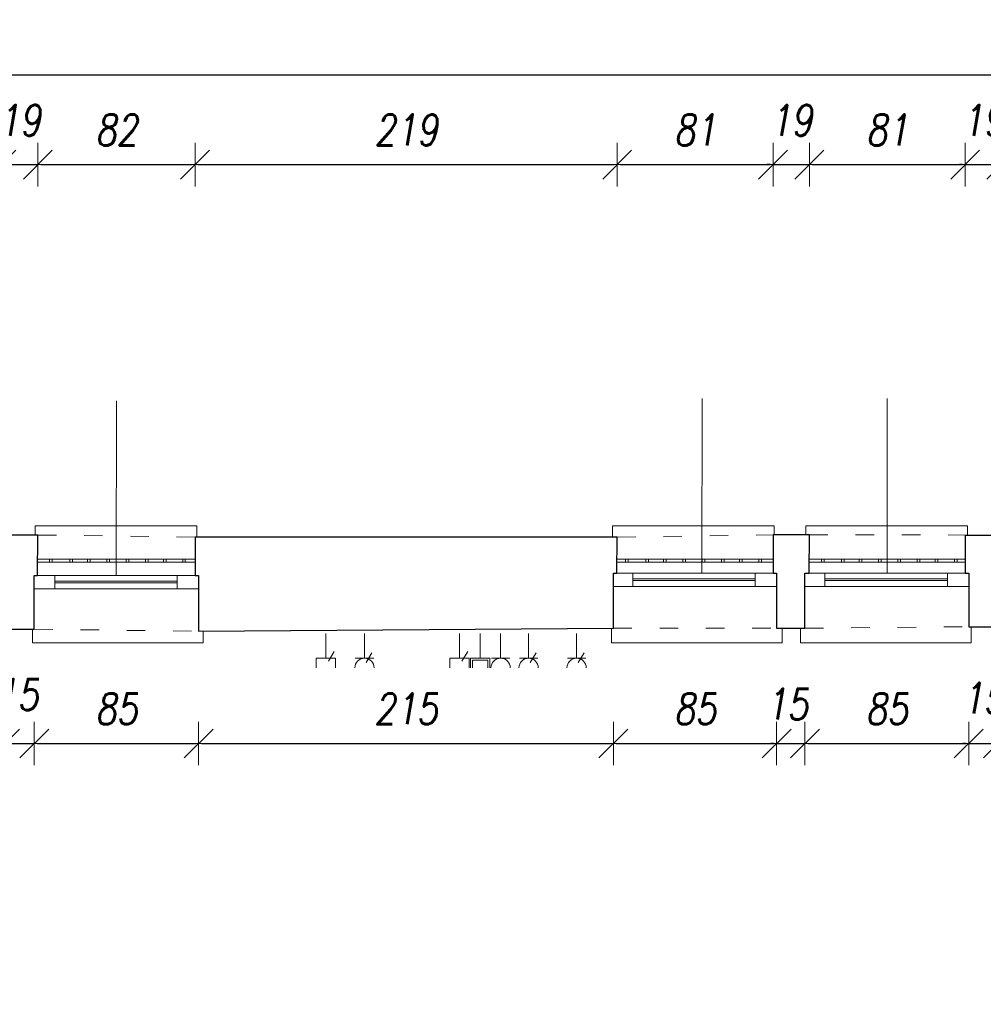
# Model space of a CAD drawing. Header units: millimetres. Extents: x -60479 to 14193, y -32440 to 949.
# Tile 50 of 68: x -24764 to -19767, y -4156 to 949. Entities that reach past the tile are written whole.
import ezdxf

# ---------------------------------------------------------------- set-up
doc = ezdxf.new("R2010")
doc.units = ezdxf.units.MM
doc.header["$LTSCALE"] = 8
doc.linetypes.add('ACAD_ISO03W100', pattern=[30, 12, -18])
doc.layers.get('Defpoints').update_dxf_attribs({"lineweight": 0})
for name, color, linetype, lineweight in [('A_DIMEN', 7, 'Continuous', 0), ('instalacje', 6, 'Continuous', 0), ('parter_dzwi i okna', 3, 'Continuous', 0), ('parter_kraty', 8, 'Continuous', 0), ('parter_parapet', 6, 'Continuous', 0), ('parter_podciąg', 2, 'ACAD_ISO03W100', 0), ('parter_rzut', 7, 'Continuous', 30), ('RZUT_wymiarowanie', 2, 'Continuous', 0), ('wymiarowanie', 4, 'Continuous', 0)]:
    doc.layers.add(name, color=color, linetype=linetype, lineweight=lineweight)
doc.styles.add('ROMANS1', font='romans.shx', dxfattribs={"width": 0.8, "oblique": 10})
doc.dimstyles.new('NARCH100', dxfattribs={"dimscale": 100, "dimtxt": 1.6, "dimasz": 0.15, "dimexe": 0, "dimexo": 0, "dimgap": 1, "dimtad": 1, "dimdec": 0, "dimlfac": 0.1, "dimrnd": 1, "dimdsep": 46, "dimtxsty": 'ROMANS1', "dimblk": 'wym', "dimcen": -1.5, "dimse1": 1, "dimse2": 1, "dimclrd": 4, "dimclre": 4, "dimclrt": 3, "dimadec": 0, "dimazin": 0, "dimtfac": 0.04, "dimtdec": 0, "dimtmove": 2, "dimatfit": 3, "dimldrblk": 'wym', "dimfxl": 0, "dimtolj": 1, "dimarcsym": 0})

# ---------------------------------------------------------------- blocks, each defined once
blk = doc.blocks.new('wym')
at = {"layer": 'A_DIMEN', "color": 4, "ltscale": 100}
for p, q in [((0, -7.5), (0, 7.5)), ((-5, -5), (5, 5)), ((-5, 0), (5, 0))]:
    blk.add_line(p, q, dxfattribs=at)
blk = doc.blocks.new('*D88')
at = {"layer": 'Defpoints', "color": 0, "transparency": 16777216}
for p in [(-24670, 197.8), (-24858.3, -1722.5), (-24670, -1722.5)]:
    blk.add_point(p, dxfattribs=at)
at = {"layer": 'RZUT_wymiarowanie', "color": 4, "lineweight": -2, "transparency": 16777216}
for p, q in [((-24873.3, 197.8), (-24888.3, 197.8)), ((-24858.3, 197.8), (-24670, 197.8)), ((-24655, 197.8), (-24640, 197.8))]:
    blk.add_line(p, q, dxfattribs=at)
at = {"layer": 'RZUT_wymiarowanie', "color": 4, "lineweight": -2, "transparency": 16777216, "xscale": 15, "yscale": 15, "zscale": 15}
for p, rotation in [((-24858.3, 197.8), 359.9999999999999), ((-24670, 197.8), 179.9999999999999)]:
    blk.add_blockref('wym', p, dxfattribs=dict(at, rotation=rotation))
at = {"layer": 'RZUT_wymiarowanie', "color": 3, "transparency": 16777216, "insert": (-24764.1, 427.8), "char_height": 160, "attachment_point": 5, "style": 'ROMANS1'}
blk.add_mtext('\\A1;19', dxfattribs=at)
blk = doc.blocks.new('*D89')
at = {"layer": 'Defpoints', "color": 0, "transparency": 16777216}
for p in [(-23854.9, 197.8), (-24670, -1722.5), (-23854.9, -1733)]:
    blk.add_point(p, dxfattribs=at)
at = {"layer": 'RZUT_wymiarowanie', "color": 4, "lineweight": -2, "transparency": 16777216}
blk.add_line((-24655, 197.8), (-23869.9, 197.8), dxfattribs=at)
at = {"layer": 'RZUT_wymiarowanie', "color": 4, "lineweight": -2, "transparency": 16777216, "xscale": 15, "yscale": 15, "zscale": 15, "rotation": 179.9999999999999}
blk.add_blockref('wym', (-24670, 197.8), dxfattribs=at)
at = {"layer": 'RZUT_wymiarowanie', "color": 4, "lineweight": -2, "transparency": 16777216, "xscale": 15, "yscale": 15, "zscale": 15}
blk.add_blockref('wym', (-23854.9, 197.8), dxfattribs=at)
at = {"layer": 'RZUT_wymiarowanie', "color": 3, "transparency": 16777216, "insert": (-24262.5, 377.8), "char_height": 160, "attachment_point": 5, "style": 'ROMANS1'}
blk.add_mtext('\\A1;82', dxfattribs=at)
blk = doc.blocks.new('*D90')
at = {"layer": 'Defpoints', "color": 0, "transparency": 16777216}
for p in [(-21665.3, 197.8), (-23854.9, -1733), (-21665.3, -1733)]:
    blk.add_point(p, dxfattribs=at)
at = {"layer": 'RZUT_wymiarowanie', "color": 4, "lineweight": -2, "transparency": 16777216}
blk.add_line((-23839.9, 197.8), (-21680.3, 197.8), dxfattribs=at)
at = {"layer": 'RZUT_wymiarowanie', "color": 4, "lineweight": -2, "transparency": 16777216, "xscale": 15, "yscale": 15, "zscale": 15, "rotation": 179.9999999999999}
blk.add_blockref('wym', (-23854.9, 197.8), dxfattribs=at)
at = {"layer": 'RZUT_wymiarowanie', "color": 4, "lineweight": -2, "transparency": 16777216, "xscale": 15, "yscale": 15, "zscale": 15}
blk.add_blockref('wym', (-21665.3, 197.8), dxfattribs=at)
at = {"layer": 'RZUT_wymiarowanie', "color": 3, "transparency": 16777216, "insert": (-22760.1, 377.8), "char_height": 160, "attachment_point": 5, "style": 'ROMANS1'}
blk.add_mtext('\\A1;219', dxfattribs=at)
blk = doc.blocks.new('*D91')
at = {"layer": 'Defpoints', "color": 0, "transparency": 16777216}
for p in [(-20857.1, 197.8), (-21665.3, -1733), (-20857.1, -1722)]:
    blk.add_point(p, dxfattribs=at)
at = {"layer": 'RZUT_wymiarowanie', "color": 4, "lineweight": -2, "transparency": 16777216}
blk.add_line((-21650.3, 197.8), (-20872.1, 197.8), dxfattribs=at)
at = {"layer": 'RZUT_wymiarowanie', "color": 4, "lineweight": -2, "transparency": 16777216, "xscale": 15, "yscale": 15, "zscale": 15, "rotation": 179.9999999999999}
blk.add_blockref('wym', (-21665.3, 197.8), dxfattribs=at)
at = {"layer": 'RZUT_wymiarowanie', "color": 4, "lineweight": -2, "transparency": 16777216, "xscale": 15, "yscale": 15, "zscale": 15}
blk.add_blockref('wym', (-20857.1, 197.8), dxfattribs=at)
at = {"layer": 'RZUT_wymiarowanie', "color": 3, "transparency": 16777216, "insert": (-21261.2, 377.8), "char_height": 160, "attachment_point": 5, "style": 'ROMANS1'}
blk.add_mtext('\\A1;81', dxfattribs=at)
blk = doc.blocks.new('*D92')
at = {"layer": 'Defpoints', "color": 0, "transparency": 16777216}
for p in [(-20668.8, 197.8), (-20857.1, -1722), (-20668.8, -1722)]:
    blk.add_point(p, dxfattribs=at)
at = {"layer": 'RZUT_wymiarowanie', "color": 4, "lineweight": -2, "transparency": 16777216}
for p, q in [((-20872.1, 197.8), (-20887.1, 197.8)), ((-20857.1, 197.8), (-20668.8, 197.8)), ((-20653.8, 197.8), (-20638.8, 197.8))]:
    blk.add_line(p, q, dxfattribs=at)
at = {"layer": 'RZUT_wymiarowanie', "color": 4, "lineweight": -2, "transparency": 16777216, "xscale": 15, "yscale": 15, "zscale": 15}
for p, rotation in [((-20857.1, 197.8), 359.9999999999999), ((-20668.8, 197.8), 179.9999999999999)]:
    blk.add_blockref('wym', p, dxfattribs=dict(at, rotation=rotation))
at = {"layer": 'RZUT_wymiarowanie', "color": 3, "transparency": 16777216, "insert": (-20763, 427.8), "char_height": 160, "attachment_point": 5, "style": 'ROMANS1'}
blk.add_mtext('\\A1;19', dxfattribs=at)
blk = doc.blocks.new('*D93')
at = {"layer": 'Defpoints', "color": 0, "transparency": 16777216}
for p in [(-19860.7, 197.8), (-20668.8, -1722), (-19860.7, -1722.5)]:
    blk.add_point(p, dxfattribs=at)
at = {"layer": 'RZUT_wymiarowanie', "color": 4, "lineweight": -2, "transparency": 16777216}
blk.add_line((-20653.8, 197.8), (-19875.7, 197.8), dxfattribs=at)
at = {"layer": 'RZUT_wymiarowanie', "color": 4, "lineweight": -2, "transparency": 16777216, "xscale": 15, "yscale": 15, "zscale": 15, "rotation": 179.9999999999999}
blk.add_blockref('wym', (-20668.8, 197.8), dxfattribs=at)
at = {"layer": 'RZUT_wymiarowanie', "color": 4, "lineweight": -2, "transparency": 16777216, "xscale": 15, "yscale": 15, "zscale": 15}
blk.add_blockref('wym', (-19860.7, 197.8), dxfattribs=at)
at = {"layer": 'RZUT_wymiarowanie', "color": 3, "transparency": 16777216, "insert": (-20264.7, 377.8), "char_height": 160, "attachment_point": 5, "style": 'ROMANS1'}
blk.add_mtext('\\A1;81', dxfattribs=at)
blk = doc.blocks.new('*D94')
at = {"layer": 'Defpoints', "color": 0, "transparency": 16777216}
for p in [(-19672.5, 197.8), (-19860.7, -1722.5), (-19672.5, -1722.5)]:
    blk.add_point(p, dxfattribs=at)
at = {"layer": 'RZUT_wymiarowanie', "color": 4, "lineweight": -2, "transparency": 16777216}
for p, q in [((-19875.7, 197.8), (-19890.7, 197.8)), ((-19860.7, 197.8), (-19672.5, 197.8)), ((-19657.5, 197.8), (-19642.5, 197.8))]:
    blk.add_line(p, q, dxfattribs=at)
at = {"layer": 'RZUT_wymiarowanie', "color": 4, "lineweight": -2, "transparency": 16777216, "xscale": 15, "yscale": 15, "zscale": 15}
for p, rotation in [((-19860.7, 197.8), 359.9999999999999), ((-19672.5, 197.8), 179.9999999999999)]:
    blk.add_blockref('wym', p, dxfattribs=dict(at, rotation=rotation))
at = {"layer": 'RZUT_wymiarowanie', "color": 3, "transparency": 16777216, "insert": (-19766.6, 427.8), "char_height": 160, "attachment_point": 5, "style": 'ROMANS1'}
blk.add_mtext('\\A1;19', dxfattribs=at)
blk = doc.blocks.new('*D119')
at = {"layer": 'Defpoints', "color": 0, "transparency": 16777216}
for p in [(-1456.7, 664.3), (-1456.7, -1693.8), (-56027, -1738.3)]:
    blk.add_point(p, dxfattribs=at)
at = {"layer": 'RZUT_wymiarowanie', "color": 4, "lineweight": -2, "transparency": 16777216}
blk.add_line((-56012, 664.3), (-1471.7, 664.3), dxfattribs=at)
at = {"layer": 'RZUT_wymiarowanie', "color": 4, "lineweight": -2, "transparency": 16777216, "xscale": 15, "yscale": 15, "zscale": 15, "rotation": 179.9999999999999}
blk.add_blockref('wym', (-56027, 664.3), dxfattribs=at)
at = {"layer": 'RZUT_wymiarowanie', "color": 4, "lineweight": -2, "transparency": 16777216, "xscale": 15, "yscale": 15, "zscale": 15}
blk.add_blockref('wym', (-1456.7, 664.3), dxfattribs=at)
at = {"layer": 'RZUT_wymiarowanie', "color": 3, "transparency": 16777216, "insert": (-28741.9, 844.3), "char_height": 160, "attachment_point": 5, "style": 'ROMANS1'}
blk.add_mtext('\\A1;5457', dxfattribs=at)
blk = doc.blocks.new('*D331')
at = {"layer": 'Defpoints', "color": 0, "transparency": 16777216}
for p in [(-24839.8, -2210.3), (-24688.5, -2210.3), (-24688.5, -2803.5)]:
    blk.add_point(p, dxfattribs=at)
at = {"layer": 'instalacje', "color": 4, "lineweight": -2, "transparency": 16777216}
for p, q in [((-24854.8, -2803.5), (-24869.8, -2803.5)), ((-24839.8, -2803.5), (-24688.5, -2803.5)), ((-24673.5, -2803.5), (-24658.5, -2803.5))]:
    blk.add_line(p, q, dxfattribs=at)
at = {"layer": 'instalacje', "color": 4, "lineweight": -2, "transparency": 16777216, "xscale": 15, "yscale": 15, "zscale": 15}
for p, rotation in [((-24839.8, -2803.5), 359.9999999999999), ((-24688.5, -2803.5), 179.9999999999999)]:
    blk.add_blockref('wym', p, dxfattribs=dict(at, rotation=rotation))
at = {"layer": 'instalacje', "color": 3, "transparency": 16777216, "insert": (-24776.2, -2549.9), "char_height": 160, "attachment_point": 5, "style": 'ROMANS1'}
blk.add_mtext('\\A1;15', dxfattribs=at)
blk = doc.blocks.new('*D332')
at = {"layer": 'Defpoints', "color": 0, "transparency": 16777216}
for p in [(-24688.5, -2210.3), (-23836.5, -2221.8), (-23836.5, -2803.5)]:
    blk.add_point(p, dxfattribs=at)
at = {"layer": 'instalacje', "color": 4, "lineweight": -2, "transparency": 16777216}
blk.add_line((-24673.5, -2803.5), (-23851.5, -2803.5), dxfattribs=at)
at = {"layer": 'instalacje', "color": 4, "lineweight": -2, "transparency": 16777216, "xscale": 15, "yscale": 15, "zscale": 15, "rotation": 179.9999999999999}
blk.add_blockref('wym', (-24688.5, -2803.5), dxfattribs=at)
at = {"layer": 'instalacje', "color": 4, "lineweight": -2, "transparency": 16777216, "xscale": 15, "yscale": 15, "zscale": 15}
blk.add_blockref('wym', (-23836.5, -2803.5), dxfattribs=at)
at = {"layer": 'instalacje', "color": 3, "transparency": 16777216, "insert": (-24262.5, -2623.5), "char_height": 160, "attachment_point": 5, "style": 'ROMANS1'}
blk.add_mtext('\\A1;85', dxfattribs=at)
blk = doc.blocks.new('*D333')
at = {"layer": 'Defpoints', "color": 0, "transparency": 16777216}
for p in [(-23836.5, -2221.8), (-21684.9, -2205.6), (-21684.9, -2803.5)]:
    blk.add_point(p, dxfattribs=at)
at = {"layer": 'instalacje', "color": 4, "lineweight": -2, "transparency": 16777216}
blk.add_line((-23821.5, -2803.5), (-21699.9, -2803.5), dxfattribs=at)
at = {"layer": 'instalacje', "color": 4, "lineweight": -2, "transparency": 16777216, "xscale": 15, "yscale": 15, "zscale": 15, "rotation": 179.9999999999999}
blk.add_blockref('wym', (-23836.5, -2803.5), dxfattribs=at)
at = {"layer": 'instalacje', "color": 4, "lineweight": -2, "transparency": 16777216, "xscale": 15, "yscale": 15, "zscale": 15}
blk.add_blockref('wym', (-21684.9, -2803.5), dxfattribs=at)
at = {"layer": 'instalacje', "color": 3, "transparency": 16777216, "insert": (-22760.7, -2623.5), "char_height": 160, "attachment_point": 5, "style": 'ROMANS1'}
blk.add_mtext('\\A1;215', dxfattribs=at)
blk = doc.blocks.new('*D334')
at = {"layer": 'Defpoints', "color": 0, "transparency": 16777216}
for p in [(-21684.9, -2205.6), (-20838.6, -2205.6), (-20838.6, -2803.5)]:
    blk.add_point(p, dxfattribs=at)
at = {"layer": 'instalacje', "color": 4, "lineweight": -2, "transparency": 16777216}
blk.add_line((-21669.9, -2803.5), (-20853.6, -2803.5), dxfattribs=at)
at = {"layer": 'instalacje', "color": 4, "lineweight": -2, "transparency": 16777216, "xscale": 15, "yscale": 15, "zscale": 15, "rotation": 179.9999999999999}
blk.add_blockref('wym', (-21684.9, -2803.5), dxfattribs=at)
at = {"layer": 'instalacje', "color": 4, "lineweight": -2, "transparency": 16777216, "xscale": 15, "yscale": 15, "zscale": 15}
blk.add_blockref('wym', (-20838.6, -2803.5), dxfattribs=at)
at = {"layer": 'instalacje', "color": 3, "transparency": 16777216, "insert": (-21261.8, -2623.5), "char_height": 160, "attachment_point": 5, "style": 'ROMANS1'}
blk.add_mtext('\\A1;85', dxfattribs=at)
blk = doc.blocks.new('*D335')
at = {"layer": 'Defpoints', "color": 0, "transparency": 16777216}
for p in [(-20838.6, -2205.6), (-20691.6, -2205.6), (-20691.6, -2803.5)]:
    blk.add_point(p, dxfattribs=at)
at = {"layer": 'instalacje', "color": 4, "lineweight": -2, "transparency": 16777216}
for p, q in [((-20853.6, -2803.5), (-20868.6, -2803.5)), ((-20838.6, -2803.5), (-20691.6, -2803.5)), ((-20676.6, -2803.5), (-20661.6, -2803.5))]:
    blk.add_line(p, q, dxfattribs=at)
at = {"layer": 'instalacje', "color": 4, "lineweight": -2, "transparency": 16777216, "xscale": 15, "yscale": 15, "zscale": 15}
for p, rotation in [((-20838.6, -2803.5), 359.9999999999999), ((-20691.6, -2803.5), 179.9999999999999)]:
    blk.add_blockref('wym', p, dxfattribs=dict(at, rotation=rotation))
at = {"layer": 'instalacje', "color": 3, "transparency": 16777216, "insert": (-20784.3, -2599.4), "char_height": 160, "attachment_point": 5, "style": 'ROMANS1'}
blk.add_mtext('\\A1;15', dxfattribs=at)
blk = doc.blocks.new('*D336')
at = {"layer": 'Defpoints', "color": 0, "transparency": 16777216}
for p in [(-20691.6, -2205.6), (-19842.2, -2198), (-19842.2, -2803.5)]:
    blk.add_point(p, dxfattribs=at)
at = {"layer": 'instalacje', "color": 4, "lineweight": -2, "transparency": 16777216}
blk.add_line((-20676.6, -2803.5), (-19857.2, -2803.5), dxfattribs=at)
at = {"layer": 'instalacje', "color": 4, "lineweight": -2, "transparency": 16777216, "xscale": 15, "yscale": 15, "zscale": 15, "rotation": 179.9999999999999}
blk.add_blockref('wym', (-20691.6, -2803.5), dxfattribs=at)
at = {"layer": 'instalacje', "color": 4, "lineweight": -2, "transparency": 16777216, "xscale": 15, "yscale": 15, "zscale": 15}
blk.add_blockref('wym', (-19842.2, -2803.5), dxfattribs=at)
at = {"layer": 'instalacje', "color": 3, "transparency": 16777216, "insert": (-20266.9, -2623.5), "char_height": 160, "attachment_point": 5, "style": 'ROMANS1'}
blk.add_mtext('\\A1;85', dxfattribs=at)
blk = doc.blocks.new('*D337')
at = {"layer": 'Defpoints', "color": 0, "transparency": 16777216}
for p in [(-19842.2, -2198), (-19690.9, -2198), (-19690.9, -2803.5)]:
    blk.add_point(p, dxfattribs=at)
at = {"layer": 'instalacje', "color": 4, "lineweight": -2, "transparency": 16777216}
for p, q in [((-19857.2, -2803.5), (-19872.2, -2803.5)), ((-19842.2, -2803.5), (-19690.9, -2803.5)), ((-19675.9, -2803.5), (-19660.9, -2803.5))]:
    blk.add_line(p, q, dxfattribs=at)
at = {"layer": 'instalacje', "color": 4, "lineweight": -2, "transparency": 16777216, "xscale": 15, "yscale": 15, "zscale": 15}
for p, rotation in [((-19842.2, -2803.5), 359.9999999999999), ((-19690.9, -2803.5), 179.9999999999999)]:
    blk.add_blockref('wym', p, dxfattribs=dict(at, rotation=rotation))
at = {"layer": 'instalacje', "color": 3, "transparency": 16777216, "insert": (-19765.8, -2568.4), "char_height": 160, "attachment_point": 5, "style": 'ROMANS1'}
blk.add_mtext('\\A1;15', dxfattribs=at)

msp = doc.modelspace()

# ---------------------------------------------------------------- linework, layer by layer
at = {"layer": 'instalacje'}
for points in [[(-23175.9, -2361.1), (-23175.9, -2233.1)], [(-22975.9, -2361.1), (-22975.9, -2233.1)], [(-22483.3, -2361.1), (-22483.3, -2233.1)], [(-22375.9, -2361.1), (-22375.9, -2233.1)], [(-22269.9, -2361.1), (-22269.9, -2233.1)], [(-22124.7, -2361.1), (-22124.7, -2233.1)], [(-21875.9, -2361.1), (-21875.9, -2233.1)], [(-23162.8, -2377), (-23132.9, -2327.3)], [(-22967.2, -2382.7), (-22937.3, -2333)], [(-22470.3, -2377), (-22440.4, -2327.3)], [(-22116.1, -2382.7), (-22086.2, -2333)], [(-21867.2, -2382.7), (-21837.3, -2333)], [(-23226.1, -2361.1), (-23125.6, -2361.1)], [(-23226.1, -2411.4), (-23226.1, -2361.1)], [(-23125.6, -2411.4), (-23125.6, -2361.1)], [(-22927.9, -2361.1), (-23023.8, -2361.1)], [(-22533.6, -2361.1), (-22433.1, -2361.1)], [(-22533.6, -2411.4), (-22533.6, -2361.1)], [(-22433.1, -2411.4), (-22433.1, -2361.1)], [(-22426.1, -2361.1), (-22325.6, -2361.1)], [(-22426.1, -2411.4), (-22426.1, -2361.1)], [(-22416.1, -2371.1), (-22335.6, -2371.1)], [(-22416.1, -2411.4), (-22416.1, -2371.1)], [(-22335.6, -2411.4), (-22335.6, -2371.1)], [(-22325.6, -2411.4), (-22325.6, -2361.1)], [(-22221.9, -2361.1), (-22317.8, -2361.1)], [(-22076.8, -2361.1), (-22172.7, -2361.1)], [(-21827.9, -2361.1), (-21923.8, -2361.1)]]:
    msp.add_lwpolyline(points, dxfattribs=at)
for centre in [(-22975.9, -2411.4), (-22269.9, -2411.4), (-22124.7, -2411.4), (-21875.9, -2411.4)]:
    msp.add_arc(centre, 50.2, 360, 180, dxfattribs=at)
at = {"layer": 'parter_dzwi i okna'}
for points in [[(-24671.4, -1932), (-23854.9, -1932)], [(-24582.4, -2002), (-24582.4, -1932)], [(-23946.8, -2002), (-23946.8, -1932)], [(-21666.6, -1919.9), (-20857.1, -1919.7)], [(-21584.5, -1989.7), (-21584.5, -1919.7)], [(-20949, -1989.7), (-20949, -1919.7)], [(-20670.2, -1919.9), (-19860.7, -1919.7)], [(-20588.1, -1989.7), (-20588.1, -1919.7)], [(-19952.6, -1989.7), (-19952.6, -1919.7)], [(-24582.4, -1961.7), (-23946.8, -1961.7)], [(-24582.4, -1971.3), (-23946.8, -1971.3)], [(-21684.9, -1989.7), (-20838.6, -1989.7)], [(-21584.5, -1949.4), (-20949, -1949.4)], [(-21584.5, -1959), (-20949, -1959)], [(-20691.6, -1989.7), (-19842.2, -1989.7)], [(-20588.1, -1949.4), (-19952.6, -1949.4)], [(-20588.1, -1959), (-19952.6, -1959)], [(-24688.5, -2002), (-23836.5, -2002)]]:
    msp.add_lwpolyline(points, dxfattribs=at)
at = {"layer": 'parter_kraty'}
for points in [[(-23854.9, -1863.2), (-24670.9, -1863.2)], [(-23854.9, -1847.6), (-24670.8, -1847.6)], [(-24609, -1863.2), (-24609, -1847.6)], [(-24595.2, -1863.2), (-24595.2, -1847.6)], [(-24504.3, -1863.2), (-24504.3, -1847.6)], [(-24490.5, -1863.2), (-24490.5, -1847.6)], [(-24413.1, -1863.2), (-24413.1, -1847.6)], [(-24399.3, -1863.2), (-24399.3, -1847.6)], [(-24312.9, -1863.2), (-24312.9, -1847.6)], [(-24299.1, -1863.2), (-24299.1, -1847.6)], [(-24211.7, -1863.2), (-24211.7, -1847.6)], [(-24198, -1863.2), (-24198, -1847.6)], [(-24111.3, -1863.2), (-24111.3, -1847.6)], [(-24097.6, -1863.2), (-24097.6, -1847.6)], [(-24018.9, -1863.2), (-24018.9, -1847.6)], [(-24005.2, -1863.2), (-24005.2, -1847.6)], [(-23918.8, -1863.2), (-23918.8, -1847.6)], [(-23905.1, -1863.2), (-23905.1, -1847.6)], [(-20857.1, -1863.2), (-21666.2, -1863.2)], [(-20857.1, -1847.6), (-21666.1, -1847.6)], [(-21621.4, -1863.2), (-21621.4, -1847.6)], [(-21607.6, -1863.2), (-21607.6, -1847.6)], [(-21516.7, -1863.2), (-21516.7, -1847.6)], [(-21503, -1863.2), (-21503, -1847.6)], [(-21425.5, -1863.2), (-21425.5, -1847.6)], [(-21411.8, -1863.2), (-21411.8, -1847.6)], [(-21325.3, -1863.2), (-21325.3, -1847.6)], [(-21311.5, -1863.2), (-21311.5, -1847.6)], [(-21224.1, -1863.2), (-21224.1, -1847.6)], [(-21210.4, -1863.2), (-21210.4, -1847.6)], [(-21123.7, -1863.2), (-21123.7, -1847.6)], [(-21110, -1863.2), (-21110, -1847.6)], [(-21031.3, -1863.2), (-21031.3, -1847.6)], [(-21017.6, -1863.2), (-21017.6, -1847.6)], [(-20931.3, -1863.2), (-20931.3, -1847.6)], [(-20917.5, -1863.2), (-20917.5, -1847.6)], [(-19860.7, -1863.2), (-20669.8, -1863.2)], [(-19860.7, -1847.6), (-20669.7, -1847.6)], [(-20606.4, -1863.2), (-20606.4, -1847.6)], [(-20592.7, -1863.2), (-20592.7, -1847.6)], [(-20501.8, -1863.2), (-20501.8, -1847.6)], [(-20488, -1863.2), (-20488, -1847.6)], [(-20410.6, -1863.2), (-20410.6, -1847.6)], [(-20396.8, -1863.2), (-20396.8, -1847.6)], [(-20310.4, -1863.2), (-20310.4, -1847.6)], [(-20296.6, -1863.2), (-20296.6, -1847.6)], [(-20209.2, -1863.2), (-20209.2, -1847.6)], [(-20195.5, -1863.2), (-20195.5, -1847.6)], [(-20108.8, -1863.2), (-20108.8, -1847.6)], [(-20095.1, -1863.2), (-20095.1, -1847.6)], [(-20016.4, -1863.2), (-20016.4, -1847.6)], [(-20002.7, -1863.2), (-20002.7, -1847.6)], [(-19916.3, -1863.2), (-19916.3, -1847.6)], [(-19902.6, -1863.2), (-19902.6, -1847.6)]]:
    msp.add_lwpolyline(points, dxfattribs=at)
at = {"layer": 'parter_parapet'}
for points in [[(-24684.4, -1722.5), (-24684.4, -1674.7), (-23846.2, -1674.7), (-23846.2, -1733)], [(-21689.1, -1733), (-21689.1, -1674.7), (-20850.9, -1674.7), (-20850.9, -1722.5)], [(-20687, -1722), (-20687, -1674.7), (-19848.8, -1674.7), (-19848.8, -1722.5)], [(-24698, -2210.3), (-24698, -2282.3), (-23812.9, -2282.3), (-23813.1, -2221.6)], [(-21694.9, -2205.7), (-21694.9, -2282.3), (-20809.8, -2282.3), (-20810.1, -2205.6)], [(-20714.8, -2205.6), (-20714.8, -2282.3), (-19829.7, -2282.3), (-19829.9, -2198)]]:
    msp.add_lwpolyline(points, dxfattribs=at)
at = {"layer": 'parter_podciąg'}
for points in [[(-24670, -1722.5), (-23854.9, -1733)], [(-21665.3, -1733), (-20857.1, -1722)], [(-20668.8, -1722), (-19860.7, -1722.5)], [(-24688.5, -2210.3), (-23836.5, -2221.8)], [(-21684.9, -2205.6), (-20838.6, -2205.6)], [(-20691.6, -2205.6), (-19842.2, -2198)]]:
    msp.add_lwpolyline(points, dxfattribs=at)
at = {"layer": 'parter_rzut'}
for p, q in [((-21665.3, -1733), (-23854.9, -1733)), ((-21666.6, -1919.9), (-21665.3, -1733)), ((-21684.9, -2205.6), (-21684.9, -1919.7)), ((-21684.9, -1919.7), (-21666.6, -1919.9)), ((-23836.5, -2221.8), (-21684.9, -2205.6))]:
    msp.add_line(p, q, dxfattribs=at)
for points in [[(-24670, -1722.5), (-24858.3, -1722.5), (-24858.3, -1932), (-24839.8, -1932), (-24839.8, -2210.3), (-24688.5, -2210.3), (-24688.5, -1932), (-24671.4, -1932), (-24670, -1722.5)], [(-23854.9, -1733), (-23854.9, -1932), (-23836.5, -1932), (-23836.5, -2221.8)], [(-20668.8, -1722), (-20857.1, -1722), (-20857.1, -1919.7), (-20838.6, -1919.7), (-20838.6, -2205.6), (-20691.6, -2205.6), (-20691.6, -1919.7), (-20670.2, -1919.9), (-20668.8, -1722)], [(-19860.7, -1722.5), (-19860.7, -1919.7), (-19842.2, -1919.7), (-19842.2, -2198), (-19690.9, -2198), (-19690.9, -1919.7), (-19673.8, -1919.9), (-19672.5, -1722.5)], [(-19860.7, -1722.5), (-19672.5, -1722.5)]]:
    msp.add_lwpolyline(points, dxfattribs=at)
at = {"layer": 'wymiarowanie'}
for points in [[(-21225.7, -1919.8), (-21225.2, -1014.4)], [(-20265.4, -1919.8), (-20264.9, -1014.4)], [(-24263.2, -1932), (-24262.6, -1026.5)]]:
    msp.add_lwpolyline(points, dxfattribs=at)

# ---------------------------------------------------------------- dimensions: what is measured, and where the dimension line sits
at = {"layer": 'instalacje'}
for base, p1, p2, picture, middle in [((-24688.5, -2803.5), (-24839.8, -2210.3), (-24688.5, -2210.3), '*D331', (-24776.2, -2549.9)), ((-20691.6, -2803.5), (-20838.6, -2205.6), (-20691.6, -2205.6), '*D335', (-20784.3, -2599.4)), ((-19690.9, -2803.5), (-19842.2, -2198), (-19690.9, -2198), '*D337', (-19765.8, -2568.4))]:
    dim = msp.add_linear_dim(base=base, p1=p1, p2=p2, dimstyle='NARCH100', dxfattribs=at)
    dim.commit()
    dim.dimension.update_dxf_attribs({"geometry": picture, "text_midpoint": middle, "dimtype": 160})
for base, p1, p2, picture, middle in [((-23836.5, -2803.5), (-24688.5, -2210.3), (-23836.5, -2221.8), '*D332', (-24262.5, -2623.5)), ((-21684.9, -2803.5), (-23836.5, -2221.8), (-21684.9, -2205.6), '*D333', (-22760.7, -2623.5)), ((-20838.6, -2803.5), (-21684.9, -2205.6), (-20838.6, -2205.6), '*D334', (-21261.8, -2623.5)), ((-19842.2, -2803.5), (-20691.6, -2205.6), (-19842.2, -2198), '*D336', (-20266.9, -2623.5))]:
    dim = msp.add_linear_dim(base=base, p1=p1, p2=p2, dimstyle='NARCH100', dxfattribs=at)
    dim.commit()
    dim.dimension.update_dxf_attribs({"geometry": picture, "text_midpoint": middle})
at = {"layer": 'RZUT_wymiarowanie'}
for base, p1, p2, picture, middle in [((-1456.7, 664.3), (-56027, -1738.3), (-1456.7, -1693.8), '*D119', (-28741.9, 844.3)), ((-24670, 197.8), (-24858.3, -1722.5), (-24670, -1722.5), '*D88', (-24764.1, 427.8)), ((-20668.8, 197.8), (-20857.1, -1722), (-20668.8, -1722), '*D92', (-20763, 427.8)), ((-19672.5, 197.8), (-19860.7, -1722.5), (-19672.5, -1722.5), '*D94', (-19766.6, 427.8)), ((-23854.9, 197.8), (-24670, -1722.5), (-23854.9, -1733), '*D89', (-24262.5, 377.8)), ((-21665.3, 197.8), (-23854.9, -1733), (-21665.3, -1733), '*D90', (-22760.1, 377.8)), ((-20857.1, 197.8), (-21665.3, -1733), (-20857.1, -1722), '*D91', (-21261.2, 377.8)), ((-19860.7, 197.8), (-20668.8, -1722), (-19860.7, -1722.5), '*D93', (-20264.7, 377.8))]:
    dim = msp.add_linear_dim(base=base, p1=p1, p2=p2, dimstyle='NARCH100', dxfattribs=at)
    dim.commit()
    dim.dimension.update_dxf_attribs({"geometry": picture, "text_midpoint": middle})

doc.saveas('drawing.dxf')
